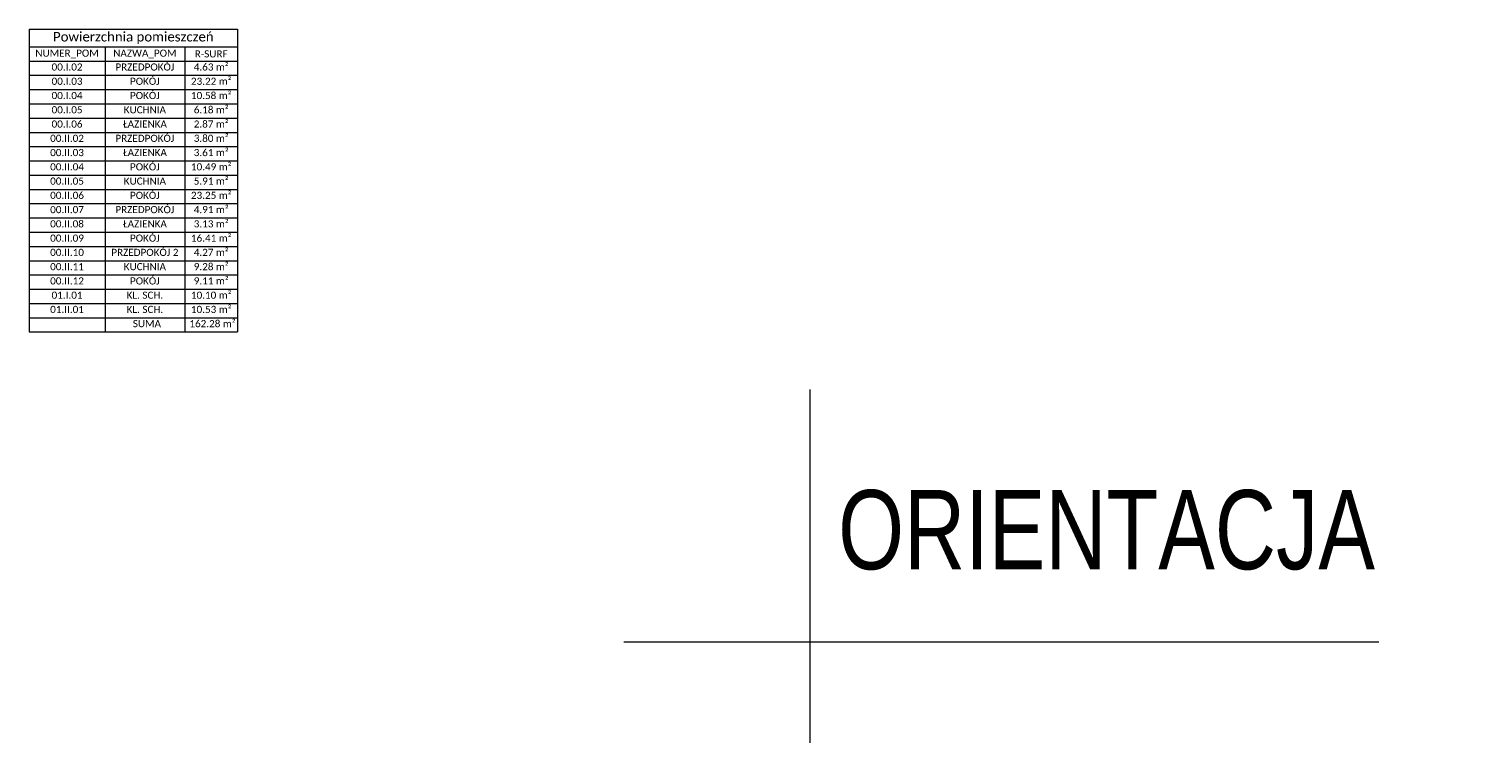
# Model space of a CAD drawing. Header units: millimetres. Extents: x 284606 to 569416, y -192995 to -95103.
# Tile 44 of 178: x 289387 to 292140, y -104225 to -102873. Entities that reach past the tile are written whole.
import ezdxf

# ---------------------------------------------------------------- set-up
doc = ezdxf.new("R2010")
doc.units = ezdxf.units.MM
doc.layers.get('0').update_dxf_attribs({"lineweight": 0})
doc.layers.add('!STR_Obrysy pomieszczeń', color=215, linetype='Continuous', lineweight=9, plot=False)
doc.layers.add('!STR_Opisy 0.09', color=8, linetype='Continuous', lineweight=9)
doc.styles.add('1_50', font='txt', dxfattribs={"width": 0.8})
doc.styles.get("Standard").update_dxf_attribs({"font": 'calibri.ttf'})

# ---------------------------------------------------------------- blocks, each defined once
blk = doc.blocks.new('*T1000')
at = {"layer": '!STR_Opisy 0.09', "color": 0, "linetype": 'ByBlock', "lineweight": -2, "ltscale": 1.5, "transparency": 16777216}
for p, q in [((0, 0), (394.8, 0)), ((0, 0), (0, -546.5)), ((394.8, 0), (394.8, -546.5)), ((0, -33.5), (394.8, -33.5)), ((143.8, -33.5), (143.8, -546.5)), ((294.9, -33.5), (294.9, -546.5)), ((0, -60.5), (394.8, -60.5)), ((0, -87.5), (394.8, -87.5)), ((0, -114.5), (394.8, -114.5)), ((0, -141.5), (394.8, -141.5)), ((0, -168.5), (394.8, -168.5)), ((0, -195.5), (394.8, -195.5)), ((0, -222.5), (394.8, -222.5)), ((0, -249.5), (394.8, -249.5)), ((0, -276.5), (394.8, -276.5)), ((0, -303.5), (394.8, -303.5)), ((0, -330.5), (394.8, -330.5)), ((0, -357.5), (394.8, -357.5)), ((0, -384.5), (394.8, -384.5)), ((0, -411.5), (394.8, -411.5)), ((0, -438.5), (394.8, -438.5)), ((0, -465.5), (394.8, -465.5)), ((0, -492.5), (394.8, -492.5)), ((0, -519.5), (394.8, -519.5)), ((0, -546.5), (394.8, -546.5))]:
    blk.add_line(p, q, dxfattribs=at)
at = {"layer": '!STR_Opisy 0.09', "color": 0, "ltscale": 1.5, "transparency": 16777216}
for s, insert, char_height, width, attachment_point in [('Powierzchnia pomieszczeń', (197.4, -16.7), 18, 385.792, 5), ('NUMER_POM', (71.9, -47), 13.5, 134.834, 5), ('NAZWA_POM', (219.3, -47), 13.5, 142.03, 5), ('R-SURF', (344.8, -47), 13.5, 90.928, 5), ('00.I.02', (71.9, -65), 13.5, 134.834, 2), ('PRZEDPOKÓJ', (219.3, -65), 13.5, 142.03, 2), ('4.63 m²', (344.8, -65), 13.5, 90.928, 2), ('00.I.03', (71.9, -92), 13.5, 134.834, 2), ('POKÓJ', (219.3, -92), 13.5, 142.03, 2), ('23.22 m²', (344.8, -92), 13.5, 90.928, 2), ('00.I.04', (71.9, -119), 13.5, 134.834, 2), ('POKÓJ', (219.3, -119), 13.5, 142.03, 2), ('10.58 m²', (344.8, -119), 13.5, 90.928, 2), ('00.I.05', (71.9, -146), 13.5, 134.834, 2), ('KUCHNIA', (219.3, -146), 13.5, 142.03, 2), ('6.18 m²', (344.8, -146), 13.5, 90.928, 2), ('00.I.06', (71.9, -173), 13.5, 134.834, 2), ('ŁAZIENKA', (219.3, -173), 13.5, 142.03, 2), ('2.87 m²', (344.8, -173), 13.5, 90.928, 2), ('00.II.02', (71.9, -200), 13.5, 134.834, 2), ('PRZEDPOKÓJ', (219.3, -200), 13.5, 142.03, 2), ('3.80 m²', (344.8, -200), 13.5, 90.928, 2), ('00.II.03', (71.9, -227), 13.5, 134.834, 2), ('ŁAZIENKA', (219.3, -227), 13.5, 142.03, 2), ('3.61 m²', (344.8, -227), 13.5, 90.928, 2), ('00.II.04', (71.9, -254), 13.5, 134.834, 2), ('POKÓJ', (219.3, -254), 13.5, 142.03, 2), ('10.49 m²', (344.8, -254), 13.5, 90.928, 2), ('00.II.05', (71.9, -281), 13.5, 134.834, 2), ('KUCHNIA', (219.3, -281), 13.5, 142.03, 2), ('5.91 m²', (344.8, -281), 13.5, 90.928, 2), ('00.II.06', (71.9, -308), 13.5, 134.834, 2), ('POKÓJ', (219.3, -308), 13.5, 142.03, 2), ('23.25 m²', (344.8, -308), 13.5, 90.928, 2), ('00.II.07', (71.9, -335), 13.5, 134.834, 2), ('PRZEDPOKÓJ', (219.3, -335), 13.5, 142.03, 2), ('4.91 m²', (344.8, -335), 13.5, 90.928, 2), ('00.II.08', (71.9, -362), 13.5, 134.834, 2), ('ŁAZIENKA', (219.3, -362), 13.5, 142.03, 2), ('POKÓJ', (219.3, -389), 13.5, 142.03, 2), ('3.13 m²', (344.8, -362), 13.5, 90.928, 2), ('00.II.09', (71.9, -389), 13.5, 134.834, 2), ('PRZEDPOKÓJ 2', (219.3, -416), 13.5, 142.03, 2), ('16.41 m²', (344.8, -389), 13.5, 90.928, 2), ('00.II.10', (71.9, -416), 13.5, 134.834, 2), ('4.27 m²', (344.8, -416), 13.5, 90.928, 2), ('9.28 m²', (344.8, -443), 13.5, 90.928, 2), ('00.II.11', (71.9, -443), 13.5, 134.834, 2), ('KUCHNIA', (219.3, -443), 13.5, 142.03, 2), ('POKÓJ', (219.3, -470), 13.5, 142.03, 2), ('9.11 m²', (344.8, -470), 13.5, 90.928, 2), ('00.II.12', (71.9, -470), 13.5, 134.834, 2), ('10.10 m²', (344.8, -497), 13.5, 90.928, 2), ('01.I.01', (71.9, -497), 13.5, 134.834, 2), ('KL. SCH.', (219.3, -497), 13.5, 142.03, 2), ('10.53 m²', (344.8, -524), 13.5, 90.928, 2), ('01.II.01', (71.9, -524), 13.5, 134.834, 2), ('KL. SCH.', (219.3, -524), 13.5, 142.03, 2)]:
    blk.add_mtext(s, dxfattribs=dict(at, insert=insert, char_height=char_height, width=width, attachment_point=attachment_point))

msp = doc.modelspace()

# ---------------------------------------------------------------- linework, layer by layer
at = {"layer": '!STR_Obrysy pomieszczeń', "ltscale": 0.3}
for points in [[(290865.7, -103555.4), (290865.7, -104224.8)], [(290513.3, -104033.6), (291942.8, -104033.6)]]:
    msp.add_lwpolyline(points, dxfattribs=at)
at = {"layer": '!STR_Opisy 0.09', "ltscale": 1.5}
for p, q in [((289387.3, -103419.7), (289782.1, -103419.7)), ((289387.3, -103419.7), (289387.3, -103446.7)), ((289531.1, -103419.7), (289531.1, -103446.7)), ((289682.2, -103419.7), (289682.2, -103446.7)), ((289782.1, -103419.7), (289782.1, -103446.7)), ((289387.3, -103446.7), (289782.1, -103446.7))]:
    msp.add_line(p, q, dxfattribs=at)

# ---------------------------------------------------------------- block references
msp.add_blockref('*T1000', (289387.3, -102873.3))

# ---------------------------------------------------------------- texts
at = {"layer": '!STR_Obrysy pomieszczeń', "ltscale": 0.3, "insert": (290919.3, -103746), "char_height": 150, "attachment_point": 1, "style": '1_50'}
msp.add_mtext_dynamic_manual_height_columns('ORIENTACJA', width=2231.725, gutter_width=453.6, heights=[120.4], dxfattribs=at)
at = {"layer": '!STR_Opisy 0.09', "ltscale": 1.5, "char_height": 13.5, "attachment_point": 2}
for s, insert, width in [('SUMA', (289610.4, -103424.2), 134.564), (' 162.28 m²', (289732.1, -103424.2), 90.928)]:
    msp.add_mtext(s, dxfattribs=dict(at, insert=insert, width=width))

doc.saveas('drawing.dxf')
